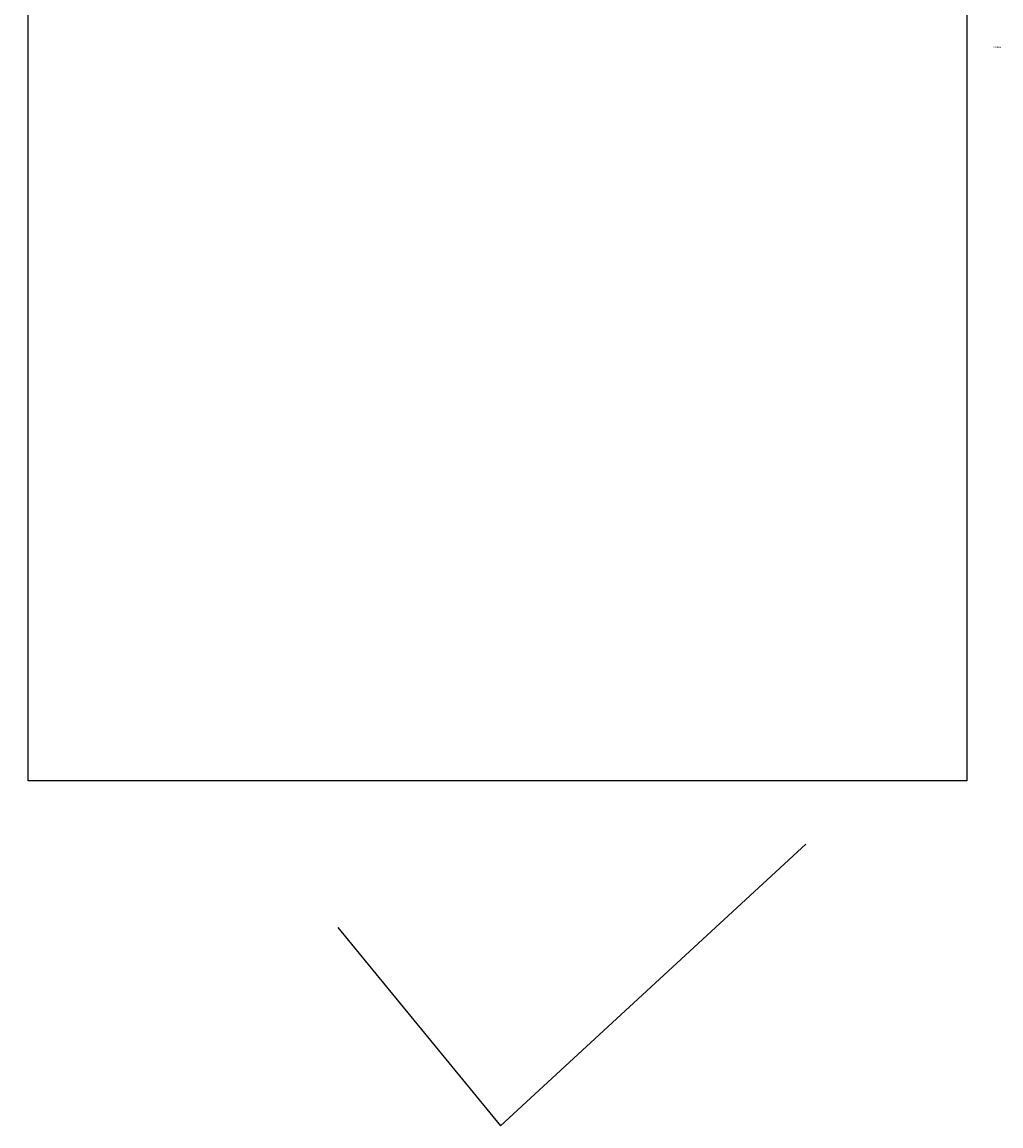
# Model space of a CAD drawing. Extents: x -11758 to 4934791, y -233543 to 1826789.
# Tile 82 of 107: x 428836 to 664607, y -233543 to 32176. Entities that reach past the tile are written whole.
import ezdxf

# ---------------------------------------------------------------- set-up
doc = ezdxf.new("R2010")
doc.units = 0
doc.header["$LTSCALE"] = 800
doc.header["$MEASUREMENT"] = 0
doc.layers.add('DIM', color=4, linetype='CONTINUOUS', lineweight=15)
doc.layers.add('T', color=3, linetype='CONTINUOUS', lineweight=15)
doc.layers.add('WALL', color=6, linetype='CONTINUOUS')
doc.styles.add('ROMANS', font='ISO9.shx', dxfattribs={"width": 0.8})
doc.styles.add('S3', font='ROMANS1.SHX', dxfattribs={"width": 0.8})
doc.styles.get("Standard").update_dxf_attribs({"font": 'ISO9'})
doc.dimstyles.get("Standard").update_dxf_attribs({"dimtxt": 0.18, "dimasz": 0.18, "dimexe": 0.18, "dimexo": 0.0625, "dimgap": 0.09, "dimtad": 0, "dimtih": 1, "dimtoh": 1, "dimdec": 4, "dimzin": 0, "dimdsep": 46, "dimtxsty": 'Standard', "dimcen": 0.09, "dimadec": 0, "dimazin": 0, "dimtfac": 1, "dimtdec": 4, "dimtofl": 0, "dimtmove": 0, "dimatfit": 3, "dimfxl": 1, "dimtolj": 1, "dimtzin": 0, "dimarcsym": 0})

msp = doc.modelspace()

# ---------------------------------------------------------------- linework, layer by layer
at = {"layer": 'WALL'}
msp.add_lwpolyline([(430322.5, 265302.5), (656404, 265302.5), (656404, -150469.3), (430322.5, -150469.3)], close=True, dxfattribs=at)

# ---------------------------------------------------------------- texts
at = {"layer": 'T', "insert": (75334.9, 26361.7, 207.7), "char_height": 400, "width": 4506.89, "attachment_point": 1, "style": 'S3'}
msp.add_mtext('\\pi1468.7;STAIRS \\P\\pi318.21;21.0M TO 22.5M', dxfattribs=at)

# ---------------------------------------------------------------- leaders
at = {"layer": 'DIM'}
msp.add_leader([(504858.6, -185787.2), (544038.2, -233542.9), (617619.3, -165729.9)], dimstyle='Standard', override={"dimtxt": 350, "dimasz": 300, "dimexe": 0, "dimexo": 0, "dimgap": 100, "dimtad": 0, "dimtih": 0, "dimtoh": 0, "dimdec": 0, "dimtxsty": 'ROMANS', "dimcen": 0, "dimclrd": 9, "dimclre": 9, "dimclrt": 256, "dimtdec": 0, "dimtix": 1, "dimtofl": 1, "dimatfit": 0}, dxfattribs=at)

doc.saveas('drawing.dxf')
